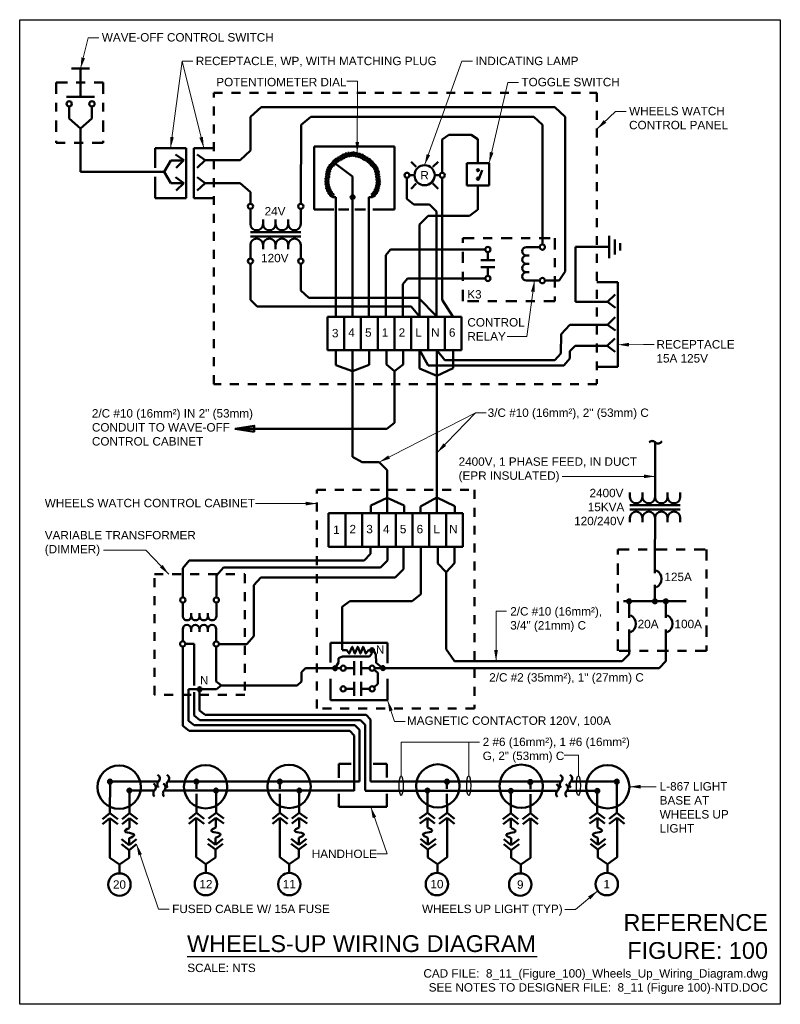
# Model space of a CAD drawing. Header units: inches. Extents: x 0 to 8.5, y 0 to 11.
import ezdxf
from ezdxf.enums import TextEntityAlignment as Align

# ---------------------------------------------------------------- set-up
doc = ezdxf.new("R2010")
doc.units = ezdxf.units.IN
doc.header["$LTSCALE"] = 0.5
doc.header["$MEASUREMENT"] = 0
doc.linetypes.add('DASHDOT2', pattern=[0.5, 0.25, -0.125, 0, -0.125])
doc.linetypes.add('HIDDEN2', pattern=[0.1875, 0.125, -0.0625])
doc.layers.get('0').update_dxf_attribs({"linetype": 'CONTINUOUS', "lineweight": 35})
for name, color, linetype, lineweight in [('E-AFLD-CIRC-SERS', 203, 'CONTINUOUS', 50), ('E-AFLD-DEVC', 23, 'CONTINUOUS', 50), ('E-AFLD-DEVC @ 1', 23, 'CONTINUOUS', 50), ('E-AFLD-JBOX', 23, 'CONTINUOUS', 50), ('E-AFLD-LITE-OBST', 203, 'CONTINUOUS', 50), ('E-AFLD-LITE-OBST @ 1', 203, 'CONTINUOUS', 50), ('E-ANNO', 2, 'CONTINUOUS', 20), ('E-GRND-EQUI', 83, 'CONTINUOUS', 50), ('G-ANNO-RDME', 5, 'CONTINUOUS', 18)]:
    doc.layers.add(name, color=color, linetype=linetype, lineweight=lineweight)
doc.layers.add('G-ANNO-TEXT', color=7, linetype='CONTINUOUS')
doc.layers.add('G-ANNO-TTLB', color=7, linetype='CONTINUOUS')
doc.styles.add('00-E-TITLE-1_1', font='arial.ttf', dxfattribs={"height": 0.1875})
doc.styles.add('01-E-BLDG-1_1', font='arial.ttf', dxfattribs={"height": 0.09375})
doc.styles.add('ARIAL', font='arial.ttf')
doc.dimstyles.new('01-E-BLDG-1_1', dxfattribs={"dimtxt": 0.09375, "dimasz": 0.125, "dimexe": 0.0625, "dimexo": 0.0625, "dimgap": 0.0625, "dimtad": 1, "dimdec": 4, "dimzin": 3, "dimdsep": 46, "dimlunit": 4, "dimtxsty": '01-E-BLDG-1_1', "dimcen": 0.0625, "dimclrd": 1, "dimclre": 1, "dimclrt": 256, "dimazin": 0, "dimtfac": 1, "dimtdec": 4, "dimtmove": 1, "dimatfit": 3, "dimfxl": 1, "dimfrac": 2, "dimtolj": 1, "dimtzin": 3, "dimlwd": 0, "dimlwe": 0, "dimarcsym": 0})

# ---------------------------------------------------------------- blocks, each defined once
blk = doc.blocks.new('E-DINDUCT')
at = {"color": 0, "linetype": 'ByBlock', "lineweight": -2}
for p, q in [((0, 0), (0.031, 0)), ((0, -0.094), (0.031, -0.094)), ((0, -0.187), (0.031, -0.187)), ((0, -0.281), (0.031, -0.281)), ((0, -0.375), (0.031, -0.375))]:
    blk.add_line(p, q, dxfattribs=at)
for centre in [(0.031, -0.047), (0.031, -0.14), (0.031, -0.234), (0.031, -0.328)]:
    blk.add_arc(centre, 0.0468, 270, 90, dxfattribs=at)
blk = doc.blocks.new('G-TDT1')
at = {"linetype": 'ByBlock', "lineweight": -2}
h = blk.add_hatch(color=256, dxfattribs=at)
edge = h.paths.add_edge_path()
edge.add_arc((0, 0), 0.0222, 0, 360)
at = {"color": 0, "linetype": 'ByBlock', "lineweight": -2}
blk.add_circle((0, 0), 0.0222, dxfattribs=at)
blk = doc.blocks.new('E-DSXFMR')
at = {"color": 0, "linetype": 'ByBlock', "lineweight": -2}
for p, q in [((-0.375, 0), (-0.375, -0.062)), ((-0.187, 0), (-0.187, -0.062)), ((0, 0), (0, -0.062)), ((0.187, 0), (0.187, -0.062)), ((0.375, 0), (0.375, -0.062)), ((-0.374, -0.188), (0.375, -0.188)), ((-0.374, -0.251), (0.375, -0.251)), ((-0.375, -0.439), (-0.375, -0.377)), ((-0.187, -0.439), (-0.187, -0.377)), ((0, -0.439), (0, -0.377)), ((0.187, -0.439), (0.187, -0.377)), ((0.375, -0.439), (0.375, -0.377))]:
    blk.add_line(p, q, dxfattribs=at)
for centre, start, end in [((-0.281, -0.063), 180, 360), ((-0.093, -0.063), 180, 360), ((0.094, -0.063), 180, 360), ((0.281, -0.063), 180, 360), ((-0.281, -0.376), 0, 180), ((-0.093, -0.376), 0, 180), ((0.094, -0.376), 0, 180), ((0.281, -0.376), 0, 180)]:
    blk.add_arc(centre, 0.0937, start, end, dxfattribs=at)
at = {"layer": 'E-ANNO', "style": '01-E-BLDG-1_1', "width": 0.75}
for p in [(0.437, 0.202), (0.437, 0), (0.437, -0.202), (0.437, -0.405)]:
    blk.add_attdef('.', text='', height=0.125, dxfattribs=at).set_placement(p, align=Align.TOP_LEFT)
blk = doc.blocks.new('HRUN1')
at = {"linetype": 'Continuous'}
h = blk.add_hatch(color=0, dxfattribs=at)
h.dxf.hatch_style = 1
h.paths.add_polyline_path([(-0.092, 0.0625), (-0.092, -0.0625), (0.283, 0)])
at = {"linetype": 'Continuous', "flags": 128}
blk.add_lwpolyline([(-0.092, 0.0625), (0.283, 0), (-0.092, -0.0625)], close=True, dxfattribs=at)
blk = doc.blocks.new('E-SLIND')
at = {"color": 0, "linetype": 'ByBlock', "lineweight": -2}
for p, q in [((-0.25, 0.625), (-0.15625, 0.53125)), ((0, 0.65625), (0, 0.5625)), ((0.25, 0.625), (0.15625, 0.53125)), ((-0.25, 0.125), (-0.15625, 0.21875)), ((0, 0.09375), (0, 0.1875)), ((0.25, 0.125), (0.15625, 0.21875))]:
    blk.add_line(p, q, dxfattribs=at)
for centre, radius in [((0, 0.703125), 0.046875), ((0, 0.375), 0.1875), ((0, 0.046875), 0.046875)]:
    blk.add_circle(centre, radius, dxfattribs=at)
at = {"layer": 'E-ANNO', "style": '01-E-BLDG-1_1', "width": 0.75}
for p in [(-0.125, 0.75), (-0.125, -0.125)]:
    blk.add_attdef('.', text='', height=0.125, dxfattribs=at).set_placement(p, align=Align.RIGHT)
blk.add_attdef('.', text='', height=0.125, dxfattribs=at).set_placement((0, 0.375), align=Align.MIDDLE_CENTER)
blk = doc.blocks.new('SWICHM')
at = {"color": 0, "linetype": 'Continuous'}
for p, q in [((0, 0.25), (0, 0)), ((0.25, 0), (0.25, 0.25)), ((0.074, 0.136), (0.172, 0.172)), ((0, 0), (0.25, 0))]:
    blk.add_line(p, q, dxfattribs=at)
at = {"color": 0, "linetype": 'Continuous', "lineweight": -2}
for p, q in [((0, 0.25), (0.25, 0.25)), ((0, 0), (0, 0.25)), ((0.25, 0.25), (0.25, 0)), ((0.25, 0), (0, 0))]:
    blk.add_line(p, q, dxfattribs=at)
at = {"color": 0, "linetype": 'Continuous'}
for centre in [(0.078, 0.125), (0.172, 0.125)]:
    blk.add_circle(centre, 0.0117, dxfattribs=at)
at = {"color": 0, "linetype": 'Continuous', "style": 'ARIAL'}
for tag, p in [('M', (0.315, 0.317)), ('T', (0.315, 0))]:
    blk.add_attdef(tag, text='', height=0.0938, dxfattribs=at).set_placement(p, align=Align.TOP_LEFT)
blk = doc.blocks.new('E-SCSNO')
at = {"color": 0, "linetype": 'ByBlock', "lineweight": -2}
for p, q in [((0.246, 0.124), (0.246, -0.125)), ((0.371, 0.124), (0.371, -0.125)), ((0.094, -0.001), (0.246, -0.001)), ((0.371, -0.001), (0.517, -0.001))]:
    blk.add_line(p, q, dxfattribs=at)
for centre in [(0.047, 0), (0.564, 0)]:
    blk.add_circle(centre, 0.0468, dxfattribs=at)
at = {"layer": 'E-ANNO', "style": '01-E-BLDG-1_1', "width": 0.75}
blk.add_attdef('.', text='', height=0.125, dxfattribs=at).set_placement((0, 0.062), align=Align.RIGHT)
blk.add_attdef('.', (0.612, 0.062), '', height=0.125, dxfattribs=at)
blk = doc.blocks.new('GROUND')
at = {"color": 0, "linetype": 'Continuous'}
for p, q in [((0, 0), (0, -0.37525)), ((0.124875, -0.37525), (-0.125125, -0.37525)), ((0.083375, -0.437625), (-0.0835, -0.437625)), ((0.041625, -0.500125), (-0.04175, -0.500125))]:
    blk.add_line(p, q, dxfattribs=at)
blk = doc.blocks.new('CPLTM')
at = {"color": 0, "linetype": 'Continuous'}
for centre, radius, start, end in [((-0.042, 0.046), 0.0616, 312.3419, 63.549), ((0.042, -0.044), 0.0612, 133.6326, 226.6061)]:
    blk.add_arc(centre, radius, start, end, dxfattribs=at)
blk = doc.blocks.new('*U13')
at = {"color": 0, "linetype": 'ByBlock', "lineweight": -2}
for p, q in [((0.249, 0.125), (0.249, 0.25)), ((0, 0.125), (0.499, 0.125))]:
    blk.add_line(p, q, dxfattribs=at)
for centre in [(0.047, 0), (0.453, 0)]:
    blk.add_circle(centre, 0.0468, dxfattribs=at)
blk = doc.blocks.new('CBMCAS')
at = {"color": 0, "linetype": 'Continuous'}
for p, q in [((-0.5, 0), (-0.315, 0)), ((0, 0), (-0.186, 0))]:
    blk.add_line(p, q, dxfattribs=at)
blk.add_arc((-0.25, -0.031), 0.106, 26.1692, 153.8303, dxfattribs=at)
at = {"linetype": 'Continuous', "style": 'ARIAL'}
for p in [(-0.071, 0.1), (-0.247, -0.078)]:
    blk.add_attdef('MOLDEDCASE_CB_1', text='', height=0.0938, dxfattribs=at).set_placement(p, align=Align.MIDDLE)
blk = doc.blocks.new('PWRDVC')
at = {"color": 0, "linetype": 'Continuous'}
blk.add_circle((0, 0), 0.125, dxfattribs=at)
at = {"linetype": 'Continuous', "style": 'ARIAL'}
blk.add_attdef('PWR_SYS_DEV_NO', text='', height=0.09375, dxfattribs=at).set_placement((-0.000125, 0), align=Align.MIDDLE)

msp = doc.modelspace()

# ---------------------------------------------------------------- linework, layer by layer
at = {"layer": 'E-AFLD-CIRC-SERS'}
for p, q in [((0.553, 10.031), (0.553, 9.896)), ((0.807, 9.896), (0.807, 10.031)), ((2.579, 9.914), (2.698, 10.023)), ((2.698, 10.023), (5.981, 10.023)), ((5.981, 10.023), (6.096, 9.914)), ((2.579, 9.537), (2.579, 9.914)), ((3.145, 9.827), (3.253, 9.914)), ((3.253, 9.914), (5.747, 9.914)), ((5.747, 9.914), (5.841, 9.824)), ((6.096, 9.914), (6.096, 8.186)), ((0.68, 9.783), (0.553, 9.896)), ((0.68, 9.783), (0.807, 9.896)), ((3.141, 8.944), (3.145, 9.827)), ((5.841, 9.824), (5.841, 8.489)), ((0.68, 9.783), (0.68, 9.301)), ((4.794, 9.715), (4.722, 9.66)), ((5.044, 9.715), (4.794, 9.715)), ((5.121, 9.665), (5.044, 9.715)), ((4.722, 9.66), (4.722, 9.291)), ((5.121, 9.396), (5.121, 9.665)), ((1.834, 9.429), (1.743, 9.495)), ((2.072, 9.429), (1.982, 9.495)), ((2.464, 9.429), (2.579, 9.537)), ((1.69, 9.427), (1.613, 9.301)), ((1.833, 9.427), (1.69, 9.427)), ((1.747, 9.345), (1.834, 9.429)), ((1.985, 9.345), (2.072, 9.429)), ((2.072, 9.429), (2.464, 9.429)), ((0.68, 9.301), (1.613, 9.301)), ((1.613, 9.301), (1.69, 9.175)), ((1.834, 9.174), (1.743, 9.241)), ((2.072, 9.174), (1.982, 9.241)), ((1.69, 9.175), (1.833, 9.175)), ((1.747, 9.09), (1.834, 9.174)), ((1.985, 9.09), (2.072, 9.174)), ((2.072, 9.174), (2.464, 9.174)), ((2.464, 9.174), (2.579, 9.073)), ((4.328, 9.234), (4.328, 8.999)), ((4.722, 9.234), (4.722, 7.87)), ((5.121, 8.876), (5.121, 9.146)), ((2.579, 9.073), (2.579, 8.944)), ((3.534, 7.684), (3.534, 9.017)), ((3.72, 7.684), (3.72, 9.017)), ((3.901, 7.684), (3.901, 9.017)), ((4.328, 8.999), (4.405, 8.935)), ((4.405, 8.935), (4.581, 8.935)), ((4.581, 8.935), (4.658, 8.858)), ((2.579, 8.886), (2.579, 8.766)), ((3.141, 8.886), (3.141, 8.766)), ((4.563, 8.808), (4.468, 8.713)), ((5.026, 8.808), (4.563, 8.808)), ((4.658, 8.858), (4.658, 7.684)), ((5.116, 8.876), (5.026, 8.808)), ((4.468, 8.713), (4.468, 7.684)), ((2.579, 8.437), (2.579, 8.332)), ((3.141, 8.437), (3.141, 8.332)), ((4.145, 8.433), (4.09, 8.369)), ((4.09, 8.369), (4.09, 7.682)), ((5.202, 8.433), (4.145, 8.433)), ((5.812, 8.46), (5.693, 8.46)), ((2.579, 8.274), (2.58, 7.872)), ((3.141, 8.274), (3.141, 7.973)), ((6.096, 8.186), (6.03, 8.085)), ((4.335, 8.109), (4.28, 8.046)), ((4.28, 8.046), (4.28, 7.682)), ((5.202, 8.109), (4.335, 8.109)), ((5.812, 8.085), (5.693, 8.085)), ((6.03, 8.085), (5.876, 8.085)), ((3.141, 7.973), (3.232, 7.893)), ((2.58, 7.872), (2.653, 7.795)), ((3.232, 7.893), (4.458, 7.893)), ((4.458, 7.893), (4.661, 7.683)), ((4.722, 7.87), (4.84, 7.684)), ((2.653, 7.795), (4.374, 7.795)), ((4.374, 7.795), (4.469, 7.683)), ((6.051, 7.488), (6.149, 7.592)), ((6.149, 7.592), (6.572, 7.592)), ((6.655, 7.676), (6.568, 7.592)), ((6.568, 7.592), (6.659, 7.526)), ((6.048, 7.271), (6.051, 7.488)), ((6.652, 7.439), (6.565, 7.355)), ((3.533, 7.306), (3.533, 7.142)), ((3.719, 7.307), (3.719, 6.116)), ((3.904, 7.145), (3.904, 7.306)), ((4.099, 7.306), (4.099, 7.148)), ((4.285, 7.148), (4.285, 7.306)), ((4.468, 7.306), (4.468, 7.103)), ((4.469, 7.31), (4.563, 7.135)), ((4.657, 7.31), (4.752, 7.198)), ((4.663, 7.307), (4.663, 5.487)), ((4.845, 7.106), (4.845, 7.306)), ((5.981, 7.198), (6.048, 7.271)), ((6.149, 7.296), (6.208, 7.355)), ((6.149, 7.215), (6.149, 7.296)), ((6.208, 7.355), (6.568, 7.355)), ((6.565, 7.355), (6.655, 7.289)), ((4.752, 7.198), (5.981, 7.198)), ((6.079, 7.135), (6.149, 7.215)), ((3.533, 7.142), (3.719, 7.073)), ((3.719, 7.073), (3.904, 7.145)), ((4.099, 7.148), (4.189, 7.073)), ((4.189, 7.073), (4.285, 7.148)), ((4.189, 7.073), (4.19, 6.495)), ((4.468, 7.103), (4.66, 7.022)), ((4.563, 7.135), (6.079, 7.135)), ((4.66, 7.022), (4.845, 7.106)), ((4.19, 6.495), (4.103, 6.429)), ((4.103, 6.429), (2.41, 6.429)), ((7.1, 5.716), (7.1, 6.279)), ((3.719, 6.116), (3.829, 6.057)), ((3.829, 6.057), (4.017, 6.057)), ((4.017, 6.057), (4.106, 5.967)), ((4.106, 5.967), (4.106, 5.487)), ((3.923, 5.572), (4.106, 5.657)), ((4.106, 5.657), (4.296, 5.572)), ((4.48, 5.563), (4.663, 5.661)), ((4.663, 5.661), (4.863, 5.567)), ((3.923, 5.487), (3.923, 5.572)), ((4.296, 5.572), (4.296, 5.487)), ((4.48, 5.487), (4.48, 5.563)), ((4.863, 5.567), (4.863, 5.487)), ((7.1, 5.387), (7.098, 5.002)), ((3.919, 5.111), (3.919, 5.031)), ((4.109, 5.111), (4.109, 4.959)), ((4.289, 4.863), (4.289, 5.111)), ((4.481, 4.582), (4.481, 5.112)), ((4.673, 5.111), (4.673, 4.926)), ((4.858, 4.93), (4.858, 5.111)), ((1.894, 4.959), (1.823, 4.871)), ((3.848, 4.959), (1.894, 4.959)), ((3.919, 5.031), (3.848, 4.959)), ((4.109, 4.959), (4.033, 4.88)), ((1.823, 4.871), (1.823, 4.546)), ((2.277, 4.88), (2.198, 4.791)), ((4.033, 4.88), (2.277, 4.88)), ((4.197, 4.77), (4.289, 4.863)), ((4.673, 4.926), (4.766, 4.829)), ((4.766, 4.829), (4.858, 4.93)), ((2.198, 4.791), (2.198, 4.546)), ((2.616, 4.682), (2.696, 4.77)), ((2.696, 4.77), (4.197, 4.77)), ((4.766, 3.967), (4.766, 4.829)), ((2.616, 4.114), (2.616, 4.682)), ((4.386, 4.503), (4.481, 4.582)), ((1.823, 4.488), (1.823, 4.368)), ((2.198, 4.488), (2.198, 4.368)), ((3.604, 4.44), (3.688, 4.503)), ((3.604, 3.96), (3.604, 4.44)), ((3.688, 4.503), (4.386, 4.503)), ((6.748, 4.502), (7.448, 4.502)), ((1.822, 4.16), (1.822, 4.056)), ((2.197, 4.16), (2.197, 4.055)), ((2.54, 4.025), (2.616, 4.114)), ((1.822, 3.997), (1.822, 3.111)), ((1.852, 4.026), (1.951, 4.026)), ((1.951, 4.026), (1.951, 3.56)), ((2.197, 3.996), (2.197, 3.608)), ((2.227, 4.025), (2.54, 4.025)), ((4.859, 3.833), (4.766, 3.967)), ((6.81, 4.002), (6.81, 3.913)), ((7.22, 4.002), (7.22, 3.835)), ((3.562, 3.868), (3.606, 3.886)), ((3.562, 3.818), (3.562, 3.868)), ((3.604, 3.958), (3.652, 3.958)), ((3.606, 3.886), (3.908, 3.886)), ((3.897, 3.956), (3.953, 3.956)), ((3.908, 3.886), (3.937, 3.92)), ((3.937, 3.92), (3.937, 3.956)), ((3.953, 3.956), (3.98, 3.907)), ((3.98, 3.907), (3.984, 3.814)), ((6.81, 3.913), (6.734, 3.833)), ((3.193, 3.755), (3.151, 3.71)), ((3.193, 3.755), (3.586, 3.755)), ((3.525, 3.755), (3.562, 3.818)), ((3.968, 3.756), (7.145, 3.755)), ((3.984, 3.814), (4.059, 3.756)), ((6.734, 3.833), (4.859, 3.833)), ((7.22, 3.835), (7.145, 3.755)), ((3.151, 3.71), (3.151, 3.605)), ((3.961, 3.737), (4.002, 3.704)), ((4.002, 3.582), (4.002, 3.704)), ((2.198, 3.521), (1.888, 3.521)), ((1.888, 3.521), (1.888, 3.168)), ((2.011, 3.52), (2.011, 3.284)), ((2.255, 3.56), (2.197, 3.608)), ((2.253, 3.56), (2.198, 3.521)), ((3.101, 3.56), (2.255, 3.56)), ((3.151, 3.605), (3.101, 3.56)), ((4.002, 3.582), (3.96, 3.544)), ((1.951, 3.226), (1.951, 3.486)), ((1.951, 3.226), (2.014, 3.176)), ((2.011, 3.284), (2.074, 3.234)), ((2.074, 3.234), (3.871, 3.234)), ((3.871, 3.234), (3.92, 3.182)), ((1.822, 3.111), (1.893, 3.056)), ((1.888, 3.168), (1.951, 3.119)), ((1.951, 3.119), (3.747, 3.119)), ((2.014, 3.176), (3.81, 3.176)), ((3.747, 3.119), (3.797, 3.066)), ((3.81, 3.176), (3.86, 3.124)), ((3.86, 3.124), (3.86, 2.388)), ((3.92, 3.182), (3.92, 2.488)), ((1.893, 3.056), (3.689, 3.056)), ((3.689, 3.056), (3.739, 3.003)), ((3.739, 3.003), (3.739, 2.384)), ((3.797, 3.066), (3.797, 2.488)), ((1.009, 2.134), (1.01, 2.488)), ((1.01, 2.488), (1.552, 2.488)), ((1.656, 2.488), (3.796, 2.488)), ((1.975, 2.408), (1.975, 2.488)), ((2.907, 2.408), (2.907, 2.488)), ((3.919, 2.488), (6.05, 2.488)), ((4.775, 2.408), (4.775, 2.488)), ((5.707, 2.403), (5.707, 2.483)), ((6.159, 2.488), (6.673, 2.488)), ((6.674, 2.139), (6.673, 2.488)), ((1.227, 2.388), (1.227, 2.135)), ((1.227, 2.388), (1.507, 2.388)), ((1.615, 2.388), (3.737, 2.388)), ((1.975, 2.139), (1.975, 2.352)), ((2.194, 2.388), (2.194, 2.14)), ((2.907, 2.139), (2.907, 2.352)), ((3.125, 2.388), (3.125, 2.14)), ((3.86, 2.384), (6.009, 2.384)), ((4.557, 2.388), (4.557, 2.14)), ((4.776, 2.139), (4.775, 2.352)), ((5.489, 2.384), (5.489, 2.135)), ((5.708, 2.134), (5.707, 2.347)), ((6.113, 2.384), (6.455, 2.384)), ((6.455, 2.384), (6.455, 2.14)), ((1.008, 1.637), (1.008, 2.079)), ((1.974, 1.642), (1.974, 2.084)), ((2.906, 1.642), (2.906, 2.084)), ((4.777, 1.642), (4.777, 2.084)), ((5.709, 1.637), (5.709, 2.08)), ((6.675, 1.642), (6.675, 2.084)), ((1.223, 1.723), (1.223, 1.636)), ((2.19, 1.728), (2.189, 1.64)), ((3.121, 1.728), (3.121, 1.64)), ((4.561, 1.728), (4.562, 1.64)), ((5.493, 1.723), (5.494, 1.636)), ((6.459, 1.728), (6.46, 1.64)), ((1.115, 1.561), (1.008, 1.637)), ((1.223, 1.636), (1.115, 1.561)), ((1.115, 1.561), (1.115, 1.463)), ((2.081, 1.566), (1.974, 1.642)), ((2.189, 1.64), (2.081, 1.566)), ((2.081, 1.566), (2.081, 1.468)), ((3.013, 1.566), (2.906, 1.642)), ((3.121, 1.64), (3.013, 1.566)), ((3.013, 1.566), (3.013, 1.468)), ((4.562, 1.64), (4.67, 1.566)), ((4.67, 1.566), (4.777, 1.642)), ((4.67, 1.566), (4.67, 1.468)), ((5.494, 1.636), (5.602, 1.561)), ((5.602, 1.561), (5.709, 1.637)), ((5.602, 1.561), (5.602, 1.463)), ((6.46, 1.64), (6.568, 1.566)), ((6.568, 1.566), (6.675, 1.642)), ((6.568, 1.566), (6.568, 1.468))]:
    msp.add_line(p, q, dxfattribs=at)
at = {"layer": 'E-AFLD-CIRC-SERS', "flags": 128}
msp.add_lwpolyline([(3.653, 3.959), (3.683, 3.918), (3.716, 3.995), (3.747, 3.919), (3.777, 3.994), (3.807, 3.919), (3.838, 3.994), (3.867, 3.919), (3.897, 3.956)], dxfattribs=at)
at = {"layer": 'E-AFLD-DEVC'}
for p, q in [((0.58, 10.453), (0.78, 10.453)), ((0.68, 10.453), (0.68, 10.217)), ((3.291, 9.583), (4.189, 9.583)), ((3.291, 9.583), (3.291, 8.881)), ((4.189, 9.583), (4.189, 8.881)), ((1.859, 9.565), (1.513, 9.565)), ((1.513, 9.565), (1.513, 9.345)), ((1.859, 9.007), (1.859, 9.565)), ((2.17, 9.565), (1.947, 9.565)), ((1.947, 9.565), (1.947, 9.007)), ((3.72, 9.248), (3.526, 9.392)), ((1.513, 9.244), (1.513, 9.007)), ((3.72, 9.017), (3.72, 9.248)), ((1.513, 9.007), (1.859, 9.007)), ((1.947, 9.007), (2.17, 9.007)), ((3.497, 9.017), (3.534, 9.017)), ((3.901, 9.017), (3.942, 9.017)), ((3.291, 8.881), (3.509, 8.881)), ((3.561, 8.881), (3.678, 8.881)), ((3.747, 8.881), (3.863, 8.881)), ((4.189, 8.881), (3.946, 8.881)), ((6.683, 8.067), (6.449, 8.067)), ((6.683, 7.121), (6.683, 8.067)), ((4.937, 7.682), (3.438, 7.682)), ((3.438, 7.682), (3.438, 7.307)), ((3.626, 7.682), (3.626, 7.307)), ((3.813, 7.682), (3.813, 7.307)), ((4.001, 7.682), (4.001, 7.307)), ((4.188, 7.682), (4.188, 7.307)), ((4.376, 7.682), (4.376, 7.307)), ((4.563, 7.682), (4.563, 7.307)), ((4.751, 7.682), (4.751, 7.307)), ((4.938, 7.682), (4.938, 7.307)), ((3.438, 7.307), (4.937, 7.307)), ((6.449, 7.121), (6.683, 7.121)), ((4.951, 5.487), (3.452, 5.487)), ((3.452, 5.487), (3.452, 5.112)), ((3.64, 5.487), (3.64, 5.112)), ((3.827, 5.487), (3.827, 5.112)), ((4.015, 5.487), (4.015, 5.112)), ((4.202, 5.487), (4.202, 5.112)), ((4.39, 5.487), (4.39, 5.112)), ((4.577, 5.487), (4.577, 5.112)), ((4.765, 5.487), (4.765, 5.112)), ((4.952, 5.487), (4.952, 5.112)), ((3.452, 5.112), (4.951, 5.112)), ((3.472, 4.037), (3.472, 3.817)), ((4.111, 4.037), (3.472, 4.037)), ((4.111, 3.813), (4.111, 4.037)), ((3.472, 3.635), (3.472, 3.398)), ((4.111, 3.398), (4.111, 3.635)), ((3.472, 3.398), (4.111, 3.398)), ((0.926, 2.068), (1.009, 2.134)), ((1.009, 2.134), (1.097, 2.068)), ((1.145, 2.069), (1.227, 2.135)), ((1.227, 2.135), (1.315, 2.069)), ((1.893, 2.073), (1.975, 2.139)), ((1.975, 2.139), (2.063, 2.073)), ((2.111, 2.074), (2.194, 2.14)), ((2.194, 2.14), (2.281, 2.074)), ((2.824, 2.073), (2.907, 2.139)), ((2.907, 2.139), (2.995, 2.073)), ((3.043, 2.074), (3.125, 2.14)), ((3.125, 2.14), (3.213, 2.074)), ((4.557, 2.14), (4.469, 2.074)), ((4.64, 2.074), (4.557, 2.14)), ((4.776, 2.139), (4.688, 2.073)), ((4.858, 2.073), (4.776, 2.139)), ((5.489, 2.135), (5.401, 2.069)), ((5.572, 2.069), (5.489, 2.135)), ((5.708, 2.134), (5.62, 2.069)), ((5.79, 2.069), (5.708, 2.134)), ((6.455, 2.14), (6.367, 2.074)), ((6.538, 2.074), (6.455, 2.14)), ((6.674, 2.139), (6.586, 2.073)), ((6.756, 2.073), (6.674, 2.139)), ((0.926, 2.013), (1.008, 2.079)), ((1.008, 2.079), (1.096, 2.013)), ((1.144, 2.014), (1.227, 2.08)), ((1.227, 2.08), (1.227, 1.97)), ((1.227, 2.08), (1.315, 2.014)), ((1.892, 2.018), (1.974, 2.084)), ((1.974, 2.084), (2.062, 2.018)), ((2.11, 2.019), (2.193, 2.085)), ((2.193, 2.085), (2.193, 1.975)), ((2.193, 2.085), (2.281, 2.019)), ((2.824, 2.018), (2.906, 2.084)), ((2.906, 2.084), (2.994, 2.018)), ((3.042, 2.019), (3.125, 2.085)), ((3.125, 2.085), (3.212, 2.019)), ((3.125, 2.085), (3.125, 1.975)), ((4.558, 2.085), (4.47, 2.019)), ((4.641, 2.019), (4.558, 2.085)), ((4.558, 2.085), (4.558, 1.975)), ((4.777, 2.084), (4.689, 2.018)), ((4.859, 2.018), (4.777, 2.084)), ((5.49, 2.08), (5.402, 2.014)), ((5.573, 2.014), (5.49, 2.08)), ((5.49, 2.08), (5.49, 1.97)), ((5.709, 2.08), (5.621, 2.014)), ((5.791, 2.014), (5.709, 2.08)), ((6.456, 2.085), (6.368, 2.019)), ((6.539, 2.019), (6.456, 2.085)), ((6.456, 2.085), (6.456, 1.975)), ((6.675, 2.084), (6.587, 2.018)), ((6.757, 2.018), (6.675, 2.084)), ((1.223, 1.778), (1.136, 1.844)), ((1.223, 1.723), (1.136, 1.789)), ((1.223, 1.855), (1.223, 1.778)), ((1.306, 1.844), (1.223, 1.778)), ((1.306, 1.789), (1.223, 1.723)), ((2.19, 1.783), (2.102, 1.848)), ((2.19, 1.728), (2.102, 1.793)), ((2.19, 1.859), (2.19, 1.783)), ((2.272, 1.848), (2.19, 1.783)), ((2.272, 1.793), (2.19, 1.728)), ((3.121, 1.783), (3.033, 1.848)), ((3.121, 1.728), (3.033, 1.793)), ((3.121, 1.859), (3.121, 1.783)), ((3.204, 1.848), (3.121, 1.783)), ((3.204, 1.793), (3.121, 1.728)), ((4.479, 1.848), (4.561, 1.783)), ((4.479, 1.793), (4.561, 1.728)), ((4.561, 1.859), (4.561, 1.783)), ((4.561, 1.783), (4.649, 1.848)), ((4.561, 1.728), (4.649, 1.793)), ((5.411, 1.844), (5.493, 1.778)), ((5.411, 1.789), (5.493, 1.723)), ((5.493, 1.855), (5.493, 1.778)), ((5.493, 1.778), (5.581, 1.844)), ((5.493, 1.723), (5.581, 1.789)), ((6.377, 1.848), (6.459, 1.783)), ((6.377, 1.793), (6.459, 1.728)), ((6.459, 1.859), (6.459, 1.783)), ((6.459, 1.783), (6.547, 1.848)), ((6.459, 1.728), (6.547, 1.793))]:
    msp.add_line(p, q, dxfattribs=at)
at = {"layer": 'E-AFLD-DEVC', "linetype": 'DASHDOT2'}
for p, q in [((0.408, 10.298), (0.408, 9.625)), ((0.408, 10.298), (0.934, 10.298)), ((0.934, 10.298), (0.934, 9.625)), ((0.934, 9.625), (0.408, 9.625)), ((4.954, 7.857), (4.954, 8.559)), ((4.954, 8.559), (5.981, 8.559)), ((5.981, 8.559), (5.981, 7.857)), ((5.981, 7.857), (4.954, 7.857))]:
    msp.add_line(p, q, dxfattribs=at)
at = {"layer": 'E-AFLD-DEVC', "linetype": 'HIDDEN2'}
for points in [[(2.168, 10.183), (6.45, 10.183), (6.45, 6.93), (2.168, 6.93)], [(3.321, 5.747), (5.083, 5.747), (5.083, 3.306), (3.321, 3.306)], [(1.505, 4.804), (2.515, 4.804), (2.515, 3.459), (1.505, 3.459)]]:
    msp.add_lwpolyline(points, close=True, dxfattribs=at)
at = {"layer": 'E-AFLD-DEVC', "linetype": 'DASHDOT2'}
msp.add_lwpolyline([(6.686, 3.949), (6.686, 5.082), (7.675, 5.082), (7.675, 3.949)], close=True, dxfattribs=at)
at = {"layer": 'E-AFLD-DEVC', "flags": 128}
for points in [[(1.226, 1.969), (1.203, 1.96), (1.187, 1.951), (1.178, 1.943), (1.175, 1.936), (1.178, 1.929), (1.188, 1.923), (1.204, 1.918), (1.227, 1.914), (1.25, 1.91), (1.266, 1.905), (1.275, 1.899), (1.278, 1.892), (1.274, 1.884), (1.264, 1.875), (1.247, 1.865), (1.223, 1.855)], [(2.192, 1.974), (2.169, 1.964), (2.153, 1.955), (2.144, 1.947), (2.141, 1.94), (2.144, 1.934), (2.154, 1.928), (2.17, 1.923), (2.193, 1.919), (2.216, 1.915), (2.232, 1.91), (2.241, 1.903), (2.244, 1.897), (2.24, 1.889), (2.23, 1.88), (2.213, 1.87), (2.19, 1.859)], [(3.124, 1.974), (3.101, 1.964), (3.085, 1.955), (3.076, 1.947), (3.073, 1.94), (3.076, 1.934), (3.086, 1.928), (3.102, 1.923), (3.125, 1.919), (3.148, 1.915), (3.164, 1.91), (3.173, 1.903), (3.176, 1.897), (3.172, 1.889), (3.162, 1.88), (3.145, 1.87), (3.121, 1.859)], [(4.559, 1.974), (4.581, 1.964), (4.597, 1.955), (4.607, 1.947), (4.61, 1.94), (4.607, 1.934), (4.597, 1.928), (4.581, 1.923), (4.558, 1.919), (4.535, 1.915), (4.519, 1.91), (4.51, 1.903), (4.507, 1.897), (4.511, 1.889), (4.521, 1.88), (4.538, 1.87), (4.561, 1.859)], [(5.491, 1.969), (5.513, 1.96), (5.529, 1.951), (5.539, 1.943), (5.542, 1.936), (5.539, 1.929), (5.529, 1.924), (5.512, 1.919), (5.49, 1.914), (5.467, 1.91), (5.451, 1.905), (5.442, 1.899), (5.439, 1.892), (5.442, 1.884), (5.453, 1.875), (5.47, 1.866), (5.493, 1.855)], [(6.457, 1.974), (6.479, 1.964), (6.495, 1.955), (6.505, 1.947), (6.508, 1.94), (6.505, 1.934), (6.495, 1.928), (6.479, 1.923), (6.456, 1.919), (6.433, 1.915), (6.417, 1.91), (6.408, 1.903), (6.405, 1.897), (6.408, 1.889), (6.419, 1.88), (6.436, 1.87), (6.459, 1.859)]]:
    msp.add_lwpolyline(points, dxfattribs=at)
at = {"layer": 'E-AFLD-DEVC'}
for centre in [(2.579, 8.915), (3.141, 8.915), (5.841, 8.46), (2.579, 8.303), (3.141, 8.303), (5.841, 8.085), (1.823, 4.517), (2.198, 4.517), (1.822, 4.026), (2.197, 4.025)]:
    msp.add_circle(centre, 0.0293, dxfattribs=at)
msp.add_arc((3.719, 9.208), 0.294, 319.296, 220.704, dxfattribs=at)
for centre, major_axis in [((3.566, 9.444), (-0.0149, 0.0138)), ((3.593, 9.458), (-0.0094, 0.0181)), ((3.62, 9.474), (-0.0094, 0.0181)), ((3.648, 9.486), (-0.0094, 0.0181)), ((3.678, 9.493), (-0.0094, 0.0181)), ((3.706, 9.497), (-0.0019, 0.0203)), ((3.735, 9.499), (0.0026, 0.0202)), ((3.459, 9.336), (-0.0197, 0.0051)), ((3.474, 9.362), (-0.0197, 0.0051)), ((3.498, 9.384), (-0.0149, 0.0138)), ((3.518, 9.408), (-0.0149, 0.0138)), ((3.541, 9.428), (-0.0149, 0.0138)), ((3.439, 9.244), (-0.0203, -0.0015)), ((3.443, 9.276), (-0.0197, 0.0051)), ((3.449, 9.307), (-0.0197, 0.0051)), ((3.433, 9.184), (-0.0203, -0.0015)), ((3.433, 9.215), (-0.0203, -0.0015)), ((3.437, 9.153), (-0.0203, -0.0015)), ((3.443, 9.123), (-0.0167, -0.0117)), ((3.454, 9.095), (-0.0167, -0.0117)), ((3.469, 9.068), (-0.0167, -0.0117)), ((3.488, 9.043), (-0.0167, -0.0117))]:
    msp.add_ellipse(centre, major_axis=major_axis, ratio=0.74856, dxfattribs=at)
at = {"layer": 'E-AFLD-DEVC', "extrusion": (0, 0, -1)}
for centre, major_axis in [((3.763, 9.492), (0.0094, 0.0181)), ((3.793, 9.485), (0.0094, 0.0181)), ((3.821, 9.474), (0.0094, 0.0181)), ((3.848, 9.457), (0.0094, 0.0181)), ((3.874, 9.444), (0.0149, 0.0138)), ((3.9, 9.427), (0.0149, 0.0138)), ((3.923, 9.407), (0.0149, 0.0138)), ((3.943, 9.383), (0.0149, 0.0138)), ((3.966, 9.361), (0.0197, 0.0051)), ((3.981, 9.335), (0.0197, 0.0051)), ((3.992, 9.306), (0.0197, 0.0051)), ((3.998, 9.275), (0.0197, 0.0051)), ((4.002, 9.244), (0.0203, -0.0015)), ((3.997, 9.122), (0.0167, -0.0117)), ((4.004, 9.152), (0.0203, -0.0015)), ((4.007, 9.214), (0.0203, -0.0015)), ((4.008, 9.183), (0.0203, -0.0015)), ((3.952, 9.043), (0.0167, -0.0117)), ((3.972, 9.067), (0.0167, -0.0117)), ((3.987, 9.094), (0.0167, -0.0117))]:
    msp.add_ellipse(centre, major_axis=major_axis, ratio=0.74856, dxfattribs=at)
at = {"layer": 'E-AFLD-JBOX'}
for p, q in [((3.703, 2.688), (3.568, 2.688)), ((3.568, 2.688), (3.568, 2.532)), ((3.949, 2.688), (4.103, 2.688)), ((4.103, 2.688), (4.103, 2.535)), ((3.568, 2.351), (3.568, 2.205)), ((4.103, 2.351), (4.103, 2.205)), ((3.568, 2.205), (4.103, 2.205))]:
    msp.add_line(p, q, dxfattribs=at)
at = {"layer": 'E-AFLD-LITE-OBST'}
for centre in [(1.112, 2.426), (2.078, 2.431), (3.01, 2.434), (4.673, 2.439), (5.605, 2.436), (6.571, 2.431)]:
    msp.add_circle(centre, 0.242, dxfattribs=at)
at = {"layer": 'E-GRND-EQUI'}
for p, q in [((6.212, 7.847), (6.212, 8.462)), ((6.655, 7.931), (6.568, 7.847)), ((6.568, 7.847), (6.212, 7.847)), ((6.568, 7.847), (6.659, 7.781))]:
    msp.add_line(p, q, dxfattribs=at)
at = {"layer": 'G-ANNO-TEXT', "linetype": 'Continuous', "lineweight": 30}
msp.add_line((1.87, 0.533), (5.783, 0.533), dxfattribs=at)
at = {"layer": 'G-ANNO-TEXT'}
for centre in [(4.263, 2.443), (5.018, 2.443), (6.244, 2.443)]:
    msp.add_ellipse(centre, major_axis=(0, -0.109), ratio=0.20841, dxfattribs=at)
at = {"layer": 'G-ANNO-TTLB'}
msp.add_lwpolyline([(8.5, 0), (0, 0), (0, 11), (8.5, 11)], close=True, dxfattribs=at)

# ---------------------------------------------------------------- block references
at = {"layer": 'E-AFLD-CIRC-SERS'}
for p in [(3.72, 9.017), (6.81, 4.502), (7.098, 4.502), (7.22, 4.502), (3.937, 3.956), (3.525, 3.755), (4.059, 3.756), (2.011, 3.52), (1.01, 2.488), (1.975, 2.488), (2.907, 2.488), (6.673, 2.488), (1.227, 2.388), (2.194, 2.388), (3.125, 2.388), (6.455, 2.384)]:
    msp.add_blockref('G-TDT1', p, dxfattribs=at)
for name, p, xscale, yscale, zscale, rotation in [('HRUN1', (2.569, 6.429), 0.5625, 0.5625, 0.5625, 180), ('CPLTM', (7.1, 6.279), 0.75, 0.75, 0.75, 270)]:
    msp.add_blockref(name, p, dxfattribs=dict(at, xscale=xscale, yscale=yscale, zscale=zscale, rotation=rotation))
at = {"layer": 'E-AFLD-CIRC-SERS', "xscale": 0.75, "yscale": 0.75, "zscale": 0.75}
for p in [(1.552, 2.488), (1.656, 2.488), (6.05, 2.488), (6.159, 2.488), (1.507, 2.388), (1.615, 2.388), (6.009, 2.384), (6.113, 2.384)]:
    msp.add_blockref('CPLTM', p, dxfattribs=at)
at = {"layer": 'E-AFLD-CIRC-SERS', "xscale": -1}
for p in [(4.775, 2.488), (5.707, 2.483), (4.557, 2.388), (5.489, 2.384)]:
    msp.add_blockref('G-TDT1', p, dxfattribs=at)
at = {"layer": 'E-AFLD-DEVC'}
for name, p, xscale, yscale, zscale in [('*U13', (0.524, 10.06), 0.6253758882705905, 0.6253758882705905, 0.6253758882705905), ('E-DSXFMR', (2.86, 8.766), 0.75, 0.75, 0.75), ('E-DSXFMR', (7.1, 5.716), 0.75, 0.75, 0.75)]:
    msp.add_blockref(name, p, dxfattribs=dict(at, xscale=xscale, yscale=yscale, zscale=zscale))
for name, p, xscale, yscale, zscale, rotation in [('E-SLIND', (4.3, 9.262), 0.6, 0.6, 0.6, 270), ('E-SCSNO', (5.232, 8.08), 0.625, 0.625, 0.625, 90), ('E-SCSNO', (3.968, 3.755), 0.625, 0.625, 0.625, 180), ('E-SCSNO', (3.968, 3.524), 0.625, 0.625, 0.625, 180)]:
    msp.add_blockref(name, p, dxfattribs=dict(at, xscale=xscale, yscale=yscale, zscale=zscale, rotation=rotation))
for p, rotation in [((5.693, 8.085), 180), ((2.198, 4.368), 269.9999999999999)]:
    msp.add_blockref('E-DINDUCT', p, dxfattribs=dict(at, rotation=rotation))
at = {"layer": 'E-AFLD-DEVC', "xscale": -1, "rotation": 270.0000000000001}
msp.add_blockref('E-DINDUCT', (2.197, 4.16), dxfattribs=at)
at = {"layer": 'E-AFLD-DEVC @ 1', "xscale": -1, "rotation": 270}
msp.add_blockref('SWICHM', (4.996, 9.146), dxfattribs=at)
at = {"layer": 'E-AFLD-DEVC @ 1', "rotation": 270}
for p in [(7.098, 4.502), (6.81, 4.002), (7.22, 4.002)]:
    msp.add_blockref('CBMCAS', p, dxfattribs=at)
at = {"layer": 'E-AFLD-LITE-OBST @ 1'}
for p, values in [((1.115, 1.338), {'PWR_SYS_DEV_NO': '20'}), ((2.081, 1.343), {'PWR_SYS_DEV_NO': '12'}), ((3.013, 1.343), {'PWR_SYS_DEV_NO': '11'}), ((4.663, 1.343), {'PWR_SYS_DEV_NO': '10'}), ((5.594, 1.338), {'PWR_SYS_DEV_NO': '9'}), ((6.561, 1.343), {'PWR_SYS_DEV_NO': '1'})]:
    msp.add_blockref('PWRDVC', p, dxfattribs=at).add_auto_attribs(values)
at = {"layer": 'E-GRND-EQUI', "rotation": 90}
msp.add_blockref('GROUND', (6.212, 8.462), dxfattribs=at)

# ---------------------------------------------------------------- texts
at = {"layer": 'G-ANNO-RDME', "attachment_point": 9, "rotation": 0}
for s, insert, char_height, width, style in [('REFERENCE FIGURE: 100', (8.362, 0.505), 0.1875, 1.66014, '00-E-TITLE-1_1'), ('CAD FILE:  8_11_(Figure_100)_Wheels_Up_Wiring_Diagram.dwg\\PSEE NOTES TO DESIGNER FILE:  8_11 (Figure 100)-NTD.DOC', (8.362, 0.114), 0.09375, 4.60003, '01-E-BLDG-1_1')]:
    msp.add_mtext(s, dxfattribs=dict(at, insert=insert, char_height=char_height, width=width, style=style))
at = {"layer": 'G-ANNO-TEXT', "style": '00-E-TITLE-1_1'}
msp.add_text('WHEELS-UP WIRING DIAGRAM', height=0.1875, dxfattribs=at).set_placement((1.87, 0.528), align=Align.BOTTOM_LEFT)
at = {"layer": 'G-ANNO-TEXT', "style": '01-E-BLDG-1_1'}
msp.add_text('SCALE: NTS', height=0.0938, dxfattribs=at).set_placement((1.873, 0.454), align=Align.TOP_LEFT)
at = {"layer": 'G-ANNO-TEXT', "rotation": 0, "style": '01-E-BLDG-1_1'}
for s, insert, char_height, width, attachment_point in [('WAVE-OFF CONTROL SWITCH', (0.918, 10.85), 0.09375, 1.91608, 1), ('RECEPTACLE, WP, WITH MATCHING PLUG', (1.968, 10.586), 0.09375, 2.6919, 1), ('INDICATING LAMP', (5.095, 10.586), 0.09375, 1.91608, 1), ('POTENTIOMETER DIAL', (2.197, 10.35), 0.09375, 1.45207, 1), ('TOGGLE SWITCH', (5.607, 10.35), 0.09375, 1.91608, 1), ('WHEELS WATCH CONTROL PANEL', (6.81, 10.026), 0.09375, 1.11788, 1), ('R', (4.525, 9.309), 0.0938, 0.07567, 2), ('24V', (2.737, 8.907), 0.0938, 0.26204, 1), ('120V', (2.698, 8.384), 0.0938, 0.375, 1), ('K3', (5.082, 7.979), 0.0938, 0.12815, 2), ('CONTROL RELAY', (5.003, 7.666), 0.09375, 0.63989, 1), ('3', (3.526, 7.545), 0.0938, 0.05827, 2), ('4', (3.708, 7.552), 0.0938, 0.05827, 2), ('5', (3.896, 7.552), 0.0938, 0.05827, 2), ('1', (4.083, 7.552), 0.0938, 0.05827, 2), ('2', (4.271, 7.552), 0.0938, 0.05827, 2), ('L', (4.458, 7.552), 0.0938, 0.05827, 2), ('N', (4.646, 7.552), 0.0938, 0.07567, 2), ('6', (4.833, 7.552), 0.0938, 0.05827, 2), ('RECEPTACLE\\P15A 125V', (7.116, 7.42), 0.0938, 2.0002, 1), ('2/C #10 (16mm²) IN 2" (53mm) CONDUIT TO WAVE-OFF CONTROL CABINET', (0.807, 6.649), 0.09375, 2.12027, 1), ('2400V, 1 PHASE FEED, IN DUCT (EPR INSULATED)', (4.905, 6.11), 0.09375, 2.0002, 1), ('WHEELS WATCH CONTROL CABINET', (0.28, 5.647), 0.09375, 2.38489, 1), ('VARIABLE TRANSFORMER (DIMMER)', (0.28, 5.288), 0.09375, 1.68394, 1), ('1', (3.54, 5.349), 0.0938, 0.05827, 2), ('2', (3.722, 5.356), 0.0938, 0.05827, 2), ('3', (3.91, 5.356), 0.0938, 0.05827, 2), ('4', (4.097, 5.356), 0.0938, 0.05827, 2), ('5', (4.285, 5.356), 0.0938, 0.05827, 2), ('6', (4.472, 5.356), 0.0938, 0.05827, 2), ('L', (4.66, 5.356), 0.0938, 0.05827, 2), ('N', (4.847, 5.356), 0.0938, 0.07567, 2), ('125A', (7.205, 4.822), 0.0938, 1.91608, 1), ('20A', (6.906, 4.296), 0.0938, 1.91608, 1), ('100A', (7.318, 4.296), 0.0938, 1.91608, 1), ('N', (4.028, 4.011), 0.0938, 0.07567, 2), ('N', (2.062, 3.667), 0.0938, 0.07567, 2), ('2 #6 (16mm²), 1 #6 (16mm²) G, 2" (53mm) C', (5.174, 2.979), 0.09375, 1.67509, 1), ('L-867 LIGHT BASE AT WHEELS UP LIGHT', (7.152, 2.482), 0.09375, 1.09446, 1), ('HANDHOLE', (3.264, 1.728), 0.0938, 1.91608, 1), ('FUSED CABLE W/ 15A FUSE', (1.704, 1.113), 0.09375, 1.91608, 1), ('WHEELS UP LIGHT (TYP)', (4.496, 1.113), 0.09375, 1.91608, 1)]:
    msp.add_mtext(s, dxfattribs=dict(at, insert=insert, char_height=char_height, width=width, attachment_point=attachment_point))
at = {"layer": 'G-ANNO-TEXT', "char_height": 0.09375, "attachment_point": 1, "rotation": 0, "style": '01-E-BLDG-1_1'}
for s, insert in [('3/C #10 (16mm²), 2" (53mm) C', (5.23, 6.656)), ('\\pi-0.37385;2400V\\P\\pi-0.39367;15KVA\\P\\pi-0.54549;120/240V', (6.742, 5.759)), ('2/C #10 (16mm²),\\P3/4" (21mm) C', (5.482, 4.437)), ('2/C #2 (35mm²), 1" (27mm) C', (5.247, 3.699)), ('MAGNETIC CONTACTOR 120V, 100A', (4.328, 3.216))]:
    msp.add_mtext(s, dxfattribs=dict(at, insert=insert))

# ---------------------------------------------------------------- leaders
at = {"layer": 'G-ANNO-TEXT'}
for points in [[(0.68, 10.453), (0.765, 10.798), (0.884, 10.798)], [(1.686, 9.565), (1.815, 10.535), (1.935, 10.535)], [(2.058, 9.565), (1.815, 10.535), (1.935, 10.535)], [(4.525, 9.375), (4.942, 10.535), (5.062, 10.535)], [(3.772, 9.51), (3.775, 10.312), (3.655, 10.312)], [(5.246, 9.396), (5.454, 10.298), (5.574, 10.298)], [(6.45, 9.776), (6.657, 9.975), (6.776, 9.975)], [(5.752, 8.085), (5.667, 7.462), (5.447, 7.462)], [(6.683, 7.369), (6.97, 7.37), (7.089, 7.37)], [(4.017, 6.057), (5.095, 6.609), (5.214, 6.609)], [(4.663, 6.162), (5.095, 6.609), (5.214, 6.609)], [(7.1, 5.898), (6.181, 5.898), (6.062, 5.898)], [(3.321, 5.594), (2.757, 5.594), (2.637, 5.594)], [(1.668, 4.804), (1.41, 5.075), (0.938, 5.075)], [(5.323, 3.833), (5.323, 4.391), (5.439, 4.391)], [(4.111, 3.398), (4.189, 3.159), (4.308, 3.159)], [(6.813, 2.431), (7.111, 2.431)], [(3.923, 2.205), (4.105, 1.681), (3.986, 1.681)], [(1.306, 1.789), (1.551, 1.062), (1.67, 1.062)], [(6.46, 1.269), (6.212, 1.059), (6.092, 1.059)]]:
    msp.add_leader(points, dimstyle='01-E-BLDG-1_1', dxfattribs=at)
for points in [[(4.263, 2.551), (4.263, 2.928), (5.018, 2.928)], [(5.018, 2.551), (5.018, 2.928), (5.137, 2.928)], [(6.244, 2.551), (6.244, 2.784), (6.084, 2.784)]]:
    msp.add_leader(points, dimstyle='01-E-BLDG-1_1', override={"dimldrblk": 'None'}, dxfattribs=at)

doc.saveas('drawing.dxf')
